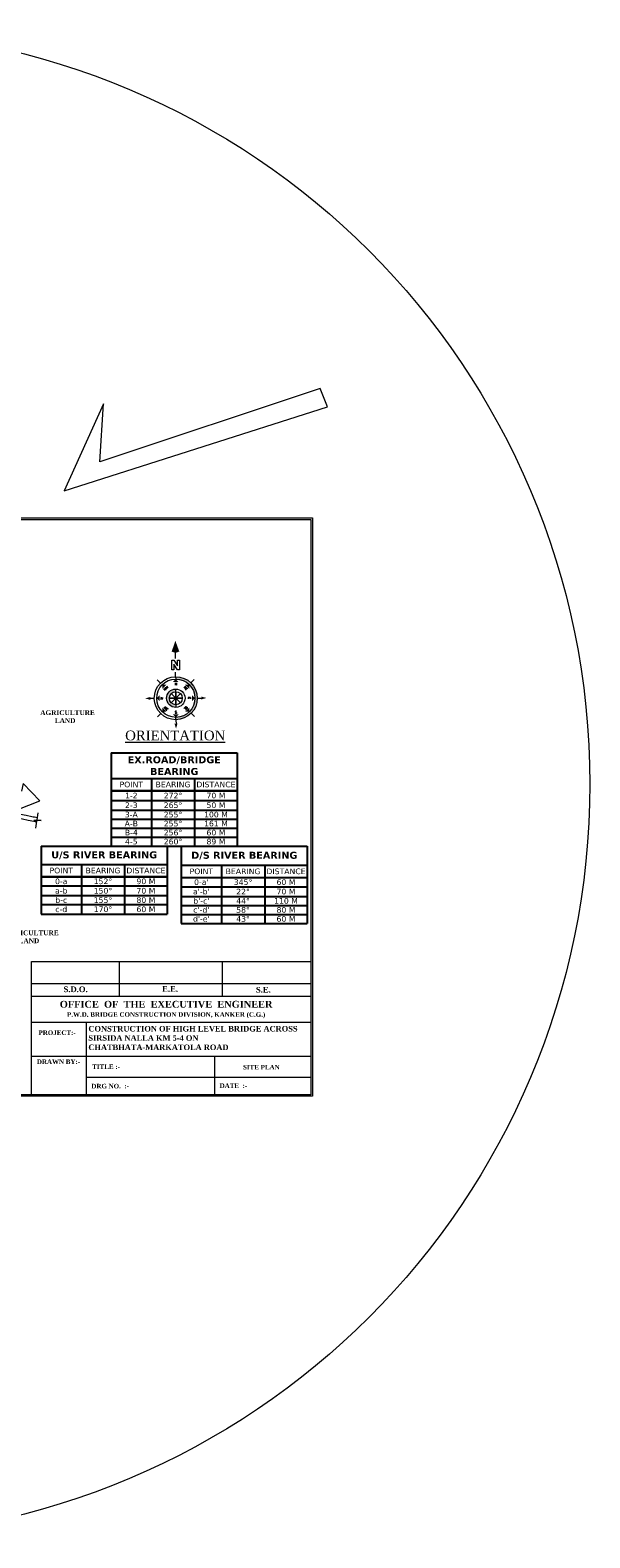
# Model space of a CAD drawing. Header units: metres. Extents: x -3839838688 to 844383267715, y -571436171822 to 78533580212.
# Tile 2 of 4: x -3830520454 to -3829815450, y -6734950725 to -6733051697. Entities that reach past the tile are written whole.
import ezdxf
from ezdxf.enums import TextEntityAlignment as Align

# ---------------------------------------------------------------- set-up
doc = ezdxf.new("R2010")
doc.units = ezdxf.units.M
doc.header["$MEASUREMENT"] = 0
for name, color, linetype in [('A-Anno-Note', 211, 'Continuous'), ('GROUND_LVL', 114, 'Continuous'), ('SECTION', 7, 'Continuous'), ('TEX', 6, 'Continuous'), ('TEXT', 221, 'Continuous')]:
    doc.layers.add(name, color=color, linetype=linetype)
doc.layers.add('DIMENTION', color=7, linetype='Continuous', lineweight=9)
doc.styles.add('ROMANS', font='romans.shx')
doc.styles.get("Standard").update_dxf_attribs({"font": 'verdana.ttf', "height": 4000})

# ---------------------------------------------------------------- blocks, each defined once
blk = doc.blocks.new('Anno_North_J_Metric')
at = {"linetype": 'ByBlock', "lineweight": -2}
h = blk.add_hatch(color=0, dxfattribs=at)
h.paths.add_polyline_path([(-4.17, 0), (-4.68, 0, 1), (4.68, 0), (4.17, 0, -1)])
h.paths.add_polyline_path([(1.41, 0), (2, 0, 1), (-2, 0), (-1.41, 0, -1)])
at = {"color": 0, "linetype": 'ByBlock', "lineweight": -2}
for p, q in [((-3.31, 3.31), (-4.01, 4.01)), ((0, 4.68), (0, 5.67)), ((3.31, 3.31), (4.01, 4.01)), ((-4.68, 0), (-5.67, 0)), ((-4.68, 0), (-4.17, 0)), ((-1.41, 0), (-2, 0)), ((-1.41, 0), (1.41, 0)), ((1.41, 0), (-1.41, 0)), ((-1, 1), (1, -1)), ((-1, -1), (1, 1)), ((1, -1), (-1, 1)), ((1, 1), (-1, -1)), ((0, 1.41), (0, -1.41)), ((0, -1.41), (0, 1.41)), ((1.41, 0), (2, 0)), ((4.68, 0), (4.17, 0)), ((4.68, 0), (5.67, 0)), ((6.17, 0.4), (6.17, 0.82)), ((6.17, 0.82), (8.27, 0.82)), ((7.43, 0.4), (6.17, 0.4)), ((6.17, -0.44), (7.43, 0.4)), ((8.27, 0.4), (7.01, -0.44)), ((8.27, 0.82), (8.27, 0.4)), ((8.67, 0), (9.83, 0)), ((6.17, -0.86), (6.17, -0.44)), ((8.27, -0.86), (6.17, -0.86)), ((7.01, -0.44), (8.27, -0.44)), ((8.27, -0.44), (8.27, -0.86)), ((-3.31, -3.31), (-4.01, -4.01)), ((0, -4.68), (0, -5.67)), ((3.31, -3.31), (4.01, -4.01))]:
    blk.add_line(p, q, dxfattribs=at)
for radius in [4.68, 4.17, 2, 1.41]:
    blk.add_circle((0, 0), radius, dxfattribs=at)
for points in [[(-0.33, 5.5), (0, 5.67), (0, 6.67)], [(0, 6.67), (0.33, 5.5), (0, 5.67)], [(0, 4.17), (0.67, 3.5), (-0.67, 3.5)], [(-6.67, 0), (-5.5, 0.33), (-5.67, 0)], [(-5.5, -0.33), (-5.67, 0), (-6.67, 0)], [(-4.17, 0), (-3.5, 0.67), (-3.5, -0.67)], [(-2.95, 2.95), (-2, 2.95), (-2.95, 2)], [(2.95, 2.95), (2.95, 2), (2, 2.95)], [(4.17, 0), (3.5, -0.67), (3.5, 0.67)], [(12.5, 0), (10.17, 0.83), (9.83, 0)], [(9.83, 0), (10.17, -0.83), (12.5, 0)], [(-2.95, -2.95), (-2.95, -2), (-2, -2.95)], [(2.95, -2.95), (2, -2.95), (2.95, -2)], [(0, -4.17), (-0.67, -3.5), (0.67, -3.5)], [(0, -6.67), (-0.33, -5.5), (0, -5.67)], [(0.33, -5.5), (0, -5.67), (0, -6.67)]]:
    blk.add_solid(points, dxfattribs=at)
at = {"color": 0, "linetype": 'ByBlock', "lineweight": -2, "style": 'ROMANS'}
blk.add_text('W', height=0.5, dxfattribs=at).set_placement((0, 2.83), align=Align.CENTER)
for s, rotation, p in [('S', 270, (-3.33, 0)), ('SW', 45, (-2, 2)), ('NW', 315, (2, 2)), ('N', 270, (2.83, 0)), ('SE', 135, (-2, -2)), ('E', 180, (0, -2.67)), ('NE', 225, (2, -2))]:
    blk.add_text(s, height=0.5, rotation=rotation, dxfattribs=at).set_placement(p, align=Align.CENTER)
blk = doc.blocks.new('*T279')
at = {"layer": 'SECTION', "color": 0, "linetype": 'ByBlock', "lineweight": -2, "ltscale": 20, "transparency": 16777216}
for p, q in [((0, 0), (158736, 0)), ((0, 0), (0, -117339)), ((158736, 0), (158736, -117339)), ((0, -32094), (158736, -32094)), ((50562, -32094), (50562, -117339)), ((105074, -32094), (105074, -117339)), ((0, -47378), (158736, -47378)), ((0, -47555), (158736, -47555)), ((0, -59777), (158736, -59777)), ((0, -71999), (158736, -71999)), ((0, -83334), (158736, -83334)), ((0, -94669), (158736, -94669)), ((0, -106004), (158736, -106004)), ((0, -117339), (158736, -117339))]:
    blk.add_line(p, q, dxfattribs=at)
at = {"layer": 'SECTION', "color": 0, "linetype": 'Continuous', "lineweight": 9, "ltscale": 20, "transparency": 16777216}
for s, insert, char_height, width, attachment_point in [('{\\fVerdana|b1|i0|c0|p34;\\C7;EX.ROAD/BRIDGE BEARING}', (79368, -16047), 8855.05, 158735.37, 5), ('{\\C7;POINT}', (25281, -39736), 7084.04, 50562.14, 5), ('{\\C7;BEARING}', (77818, -39736), 7084.04, 54511.39, 5), ('{\\C7;DISTANCE}', (131905, -39736), 7084.04, 53661.41, 5), ('hh', (25281, -47378), 0.319, 50562.14, 2), ('1-2', (25281, -53666), 7084, 50562.14, 5), ('hh', (77818, -47378), 0.319, 54511.39, 2), ('272%%D', (77818, -53666), 7084, 54511.39, 5), ('70 M', (131905, -53666), 7084, 53661.41, 5), ('3-A', (25281, -77666), 7084, 50562.14, 5), ('2-3', (25281, -65888), 7084, 50562.14, 5), ('265%%D', (77818, -65888), 7084, 54511.39, 5), ('255%%D', (77818, -77666), 7084, 54511.39, 5), ('100 M', (131905, -77666), 7084, 53661.41, 5), ('50 M', (131905, -65888), 7084, 53661.41, 5), ('A-B', (25281, -89002), 7084, 50562.14, 5), ('255%%D', (77818, -89002), 7084, 54511.39, 5), ('{\\C1;161} M', (131905, -89002), 7084.04, 53661.41, 5), ('4-5', (25281, -111672), 7084, 50562.14, 5), ('B-4', (25281, -100337), 7084, 50562.14, 5), ('256%%D', (77818, -100337), 7084, 54511.39, 5), ('260%%D', (77818, -111672), 7084, 54511.39, 5), ('89 M', (131905, -111672), 7084, 53661.41, 5), ('60 M', (131905, -100337), 7084, 53661.41, 5)]:
    blk.add_mtext(s, dxfattribs=dict(at, insert=insert, char_height=char_height, width=width, attachment_point=attachment_point))
blk = doc.blocks.new('*T280')
at = {"layer": 'SECTION', "color": 0, "linetype": 'ByBlock', "lineweight": -2, "ltscale": 20, "transparency": 16777216}
for p, q in [((0, 0), (158736, 0)), ((0, 0), (0, -85503)), ((158736, 0), (158736, -85503)), ((0, -23168), (158736, -23168)), ((50562, -23168), (50562, -85503)), ((105074, -23168), (105074, -85503)), ((0, -38452), (158736, -38452)), ((0, -38629), (158736, -38629)), ((0, -50152), (158736, -50152)), ((0, -62374), (158736, -62374)), ((0, -73709), (158736, -73709)), ((0, -85503), (158736, -85503))]:
    blk.add_line(p, q, dxfattribs=at)
at = {"layer": 'SECTION', "color": 0, "linetype": 'Continuous', "lineweight": 9, "ltscale": 20, "transparency": 16777216}
for s, insert, char_height, width, attachment_point in [('{\\fVerdana|b1|i0|c0|p34;\\C7;U/S RIVER BEARING }', (79368, -11584), 8855.05, 158735.37, 5), ('{\\C7;POINT}', (25281, -30810), 7084.04, 50562.14, 5), ('{\\C7;BEARING}', (77818, -30810), 7084.04, 54511.39, 5), ('{\\C7;DISTANCE}', (131905, -30810), 7084.04, 53661.41, 5), ('hh', (25281, -38452), 0.319, 50562.14, 2), ('a-b', (25281, -56263), 7084, 50562.14, 5), ('0-a', (25281, -44391), 7084, 50562.14, 5), ('hh', (77818, -38452), 0.319, 54511.39, 2), ('152%%D', (77818, -44391), 7084, 54511.39, 5), ('150%%D', (77818, -56263), 7084, 54511.39, 5), ('90 M', (131905, -44391), 7084, 53661.41, 5), ('70 M', (131905, -56263), 7084, 53661.41, 5), ('c-d', (25281, -79606), 7084, 50562.14, 5), ('b-c', (25281, -68041), 7084, 50562.14, 5), ('155%%D', (77818, -68041), 7084, 54511.39, 5), ('170%%D', (77818, -79606), 7084, 54511.39, 5), ('80 M', (131905, -68041), 7084, 53661.41, 5), ('60 M', (131905, -79606), 7084, 53661.41, 5)]:
    blk.add_mtext(s, dxfattribs=dict(at, insert=insert, char_height=char_height, width=width, attachment_point=attachment_point))
blk = doc.blocks.new('*T281')
at = {"layer": 'SECTION', "color": 0, "linetype": 'ByBlock', "lineweight": -2, "ltscale": 20, "transparency": 16777216}
for p, q in [((0, 0), (158736, 0)), ((0, 0), (0, -97402)), ((158736, 0), (158736, -97402)), ((0, -24192), (158736, -24192)), ((50562, -24192), (50562, -97402)), ((105074, -24192), (105074, -97402)), ((0, -39476), (158736, -39476)), ((0, -39653), (158736, -39653)), ((0, -51175), (158736, -51175)), ((0, -63397), (158736, -63397)), ((0, -74732), (158736, -74732)), ((0, -86067), (158736, -86067)), ((0, -97402), (158736, -97402))]:
    blk.add_line(p, q, dxfattribs=at)
at = {"layer": 'SECTION', "color": 0, "linetype": 'Continuous', "lineweight": 9, "ltscale": 20, "transparency": 16777216}
for s, insert, char_height, width, attachment_point in [('{\\fVerdana|b1|i0|c0|p34;\\C7;D/S RIVER BEARING }', (79368, -12096), 8855.05, 158735.37, 5), ('{\\C7;POINT}', (25281, -31834), 7084.04, 50562.14, 5), ('{\\C7;BEARING}', (77818, -31834), 7084.04, 54511.39, 5), ('{\\C7;DISTANCE}', (131905, -31834), 7084.04, 53661.41, 5), ('hh', (25281, -39476), 0.319, 50562.14, 2), ("a'-b'", (25281, -57286), 7084, 50562.14, 5), ("0-a'", (25281, -45414), 7084, 50562.14, 5), ('hh', (77818, -39476), 0.319, 54511.39, 2), ('345%%D', (77818, -45414), 7084, 54511.39, 5), ('22%%D', (77818, -57286), 7084, 54511.39, 5), ('70 M', (131905, -57286), 7084, 53661.41, 5), ('60 M', (131905, -45414), 7084, 53661.41, 5), ("c'-d'", (25281, -80400), 7084, 50562.14, 5), ("b'-c'", (25281, -69065), 7084, 50562.14, 5), ('44%%D', (77818, -69065), 7084, 54511.39, 5), ('58%%D', (77818, -80400), 7084, 54511.39, 5), ('110 M', (131905, -69065), 7084, 53661.41, 5), ('80 M', (131905, -80400), 7084, 53661.41, 5), ("d'-e'", (25281, -91735), 7084, 50562.14, 5), ('43%%D', (77818, -91735), 7084, 54511.39, 5), ('60 M', (131905, -91735), 7084, 53661.41, 5)]:
    blk.add_mtext(s, dxfattribs=dict(at, insert=insert, char_height=char_height, width=width, attachment_point=attachment_point))

msp = doc.modelspace()

# ---------------------------------------------------------------- linework, layer by layer
at = {"layer": 'DIMENTION', "color": 7, "linetype": 'Continuous', "lineweight": 9, "ltscale": 20}
msp.add_lwpolyline([(-3830534150.478979, -6734023965.92979), (-3830536151.134301, -6734033382.62129), (-3830508221.554143, -6734022224.897475), (-3830529202.287763, -6734000675.766019), (-3830531202.943085, -6734010092.457507)], dxfattribs=at)
at = {"layer": 'GROUND_LVL', "color": 7, "linetype": 'Continuous', "lineweight": 9}
for p, q in [((-3830518760.378898, -6734224874.041864), (-3830166820, -6734224874.041862)), ((-3830518760.378898, -6734268354.500628), (-3830518760.378898, -6734224874.041864)), ((-3830408192.985851, -6734224874.041862), (-3830408192.985886, -6734268354.500628)), ((-3830278457.175592, -6734224874.041862), (-3830278457.175626, -6734268354.500628)), ((-3830518760.378898, -6734252424.574997), (-3830166820, -6734252424.574997)), ((-3830518760.378898, -6734268354.500628), (-3830166820, -6734268354.500628)), ((-3830518760.378898, -6734392570), (-3830518760.378898, -6734268354.500628)), ((-3830518760.378898, -6734301222.348085), (-3830166820, -6734301222.348085)), ((-3830449777.944621, -6734301222.348085), (-3830449777.944621, -6734392570.000002)), ((-3830518760.378898, -6734343973.69615), (-3830166820, -6734343973.69615)), ((-3830288302.456232, -6734345208.09807), (-3830288302.456232, -6734357387.188396)), ((-3830288302.456232, -6734357387.188396), (-3830288302.456232, -6734392570.000002)), ((-3830449777.944637, -6734370348.986414), (-3830166820, -6734370348.986414))]:
    msp.add_line(p, q, dxfattribs=at)
at = {"layer": 'SECTION', "lineweight": 13, "ltscale": 20}
for p, q in [((-3830155260, -6733502880), (-3830432564.231441, -6733595557.260389)), ((-3830145920, -6733526020), (-3830155260, -6733502880)), ((-3830428010, -6733522160), (-3830477480, -6733632040)), ((-3830477480, -6733632040), (-3830145920, -6733526020)), ((-3830432564.231441, -6733595557.260389), (-3830428010, -6733522160))]:
    msp.add_line(p, q, dxfattribs=at)
at = {"layer": 'SECTION', "linetype": 'Continuous', "lineweight": 9, "ltscale": 20}
for p, q in [((-3830510940, -6734037690), (-3830512210, -6734046180)), ((-3830512210, -6734046180), (-3830506651.954962, -6734047011.415453)), ((-3830506651.954962, -6734047011.415453), (-3830515860, -6734047011.415453)), ((-3830515860, -6734047011.415453), (-3830512495.506575, -6734048088.622691)), ((-3830512495.506575, -6734048088.622691), (-3830513680, -6734056830)), ((-3830166820, -6734224874.041862), (-3830166820, -6734392570))]:
    msp.add_line(p, q, dxfattribs=at)
at = {"layer": 'SECTION', "color": 7, "linetype": 'Continuous', "lineweight": 9, "ltscale": 20}
for p, q in [((-3830347811.897659, -6734088296.369291), (-3830347811.897659, -6734079441.315998)), ((-3830347811.897659, -6734079441.316), (-3830347811.897659, -6734088296.369291)), ((-3830330101.791074, -6734079441.316), (-3830330101.791074, -6734088296.369291))]:
    msp.add_line(p, q, dxfattribs=at)
at = {"layer": 'SECTION', "linetype": 'Continuous', "lineweight": 9, "ltscale": 20}
for points in [[(-3831235690, -6733666100), (-3830164820, -6733666100), (-3830164820, -6734394570), (-3831235690, -6734394570)], [(-3831233690, -6733668100), (-3830166820, -6733668100), (-3830166820, -6734392570), (-3831233690, -6734392570)]]:
    msp.add_lwpolyline(points, close=True, dxfattribs=at)
at = {"layer": 'SECTION', "lineweight": 13, "ltscale": 20}
msp.add_circle((-3830764964.247358, -6734001210.936184), 949513.803704, dxfattribs=at)
at = {"layer": 'SECTION', "linetype": 'Continuous', "lineweight": 9, "ltscale": 20}
for points, knots in [([(-3831186156.81312, -6734124868.967853), (-3831184917.330901, -6734124070.491384), (-3831176569.882668, -6734118927.059548), (-3831158398.151506, -6734111275.877737), (-3831126538.342643, -6734102745.472763), (-3831089360.420636, -6734093419.351772), (-3831048003.134254, -6734085190.123194), (-3830975825.592653, -6734061046.788179), (-3830900575.210383, -6734048058.500417), (-3830826607.672282, -6734019316.79887), (-3830786838.289763, -6734012611.656898), (-3830748653.880578, -6734008825.251068), (-3830714032.377311, -6734003659.429379), (-3830670553.452644, -6734008747.484122), (-3830623602.657453, -6734016033.955149), (-3830571784.640816, -6734030840.168592), (-3830535078.006911, -6734038702.117144), (-3830513923.120959, -6734042989.300515), (-3830511797.072105, -6734043419.56076)], [179978.4343883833, 179978.4343883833, 179978.4343883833, 179978.4343883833, 184404.6266654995, 209419.5708973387, 238628.9213334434, 283362.0970337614, 324406.1481320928, 364965.6902345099, 511393.407492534, 552081.6843386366, 602382.8545188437, 631606.8048717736, 667405.2880266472, 706793.0163137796, 762097.9525014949, 809973.1023952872, 868205.6267193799, 874711.3845726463, 874711.3845726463, 874711.3845726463, 874711.3845726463]), ([(-3831182361.16194, -6734130111.758604), (-3831181554.861627, -6734129608.907411), (-3831173614.193997, -6734124806.123622), (-3831155929.765397, -6734117360.119867), (-3831124069.956534, -6734108829.714893), (-3831086892.034526, -6734099503.593903), (-3831045534.748145, -6734091274.365324), (-3830973357.206543, -6734067131.03031), (-3830898106.824274, -6734054142.742547), (-3830824139.286172, -6734025401.041), (-3830784369.903654, -6734018695.899029), (-3830746185.494468, -6734014909.493198), (-3830711563.991201, -6734009743.671509), (-3830668085.066535, -6734014831.726253), (-3830621134.271343, -6734022118.197279), (-3830569316.254707, -6734036924.410723), (-3830533696.478525, -6734044553.572484), (-3830513633.797283, -6734048631.295387), (-3830512597.531005, -6734048841.547131)], [181551.2362429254, 181551.2362429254, 181551.2362429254, 181551.2362429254, 184404.6266654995, 209419.5708973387, 238628.9213334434, 283362.0970337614, 324406.1481320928, 364965.6902345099, 511393.407492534, 552081.6843386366, 602382.8545188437, 631606.8048717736, 667405.2880266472, 706793.0163137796, 762097.9525014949, 809973.1023952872, 868205.6267193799, 871376.9797171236, 871376.9797171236, 871376.9797171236, 871376.9797171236])]:
    msp.add_open_spline(points, degree=3, knots=knots, dxfattribs=at)

# ---------------------------------------------------------------- block references
for name, p in [('*T279', (-3830418324.633902, -6733962115.467131)), ('*T280', (-3830506547.476732, -6734079454.648001)), ('*T281', (-3830330101.791074, -6734079441.316))]:
    msp.add_blockref(name, p)
at = {"layer": 'A-Anno-Note', "color": 6, "linetype": 'Continuous', "lineweight": 9, "xscale": 5784.159907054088, "yscale": 5784.159416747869, "zscale": 5784.159419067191, "rotation": 90.42489494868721}
msp.add_blockref('Anno_North_J_Metric', (-3830336973.00292, -6733893143.219536), dxfattribs=at)

# ---------------------------------------------------------------- texts
at = {"layer": 'TEX', "color": 7, "linetype": 'Continuous', "lineweight": 9}
for s, insert, char_height, width, attachment_point in [('\\pxt11;{\\fTimes New Roman|b1|i0|c0|p18;\\C7;AGRICULTURE\\P        LAND}', (-3830507710, -6733908398.265896), 6000, 46800.33745727, 1), ('\\pxt11;{\\fTimes New Roman|b1|i0|c0|p18;\\C7;AGRICULTURE\\P        LAND}', (-3830553300, -6734185698.265896), 6000, 46800.33745727, 1), ('{\\fTimes New Roman|b1|i0|c0|p18;E.E.}', (-3830354163.972704, -6734255717.794136), 7190.83415653, 49992.9801231, 1), ('{\\fTimes New Roman|b1|i0|c0|p18;S.D.O.}', (-3830478397.858055, -6734256204.103796), 7190.83415653, 49992.9801231, 1), ('{\\fTimes New Roman|b1|i0|c0|p18;OFFICE  OF  THE  EXECUTIVE  ENGINEER\\P\\H0.6667x;P.W.D. BRIDGE CONSTRUCTION DIVISION, KANKER (C.G.)}', (-3830349173.239359, -6734274326.679869), 8629.00098783, 275215.24419825, 2), ('{\\fTimes New Roman|b1|i0|c0|p18;S.E.}', (-3830236038.953263, -6734256801.702972), 7190.83415653, 49992.9801231, 1), ('{\\fTimes New Roman|b1|i0|c0|p18;PROJECT:-}', (-3830509903.403133, -6734311616.763052), 5752.66732522, 80277.89725673, 1), ('{\\fTimes New Roman|b1|i0|c0|p18;CONSTRUCTION OF HIGH LEVEL BRIDGE ACROSS SIRSIDA NALLA KM 5-4 ON CHATBHATA-MARKATOLA ROAD              }', (-3830447110.255071, -6734306008.285096), 7000, 280250.53648896, 1), ('{\\fTimes New Roman|b1|i0|c0|p18;DRAWN BY:-}', (-3830511922.607355, -6734348134.979767), 5752.66732522, 80277.89725673, 1), ('{\\fTimes New Roman|b1|i0|c0|p18;TITLE :-}', (-3830442248.522855, -6734354476.758177), 5752.66732522, 80277.89725673, 1), ('{\\fTimes New Roman|b1|i0|c0|p18;SITE PLAN}', (-3830252305.136231, -6734355014.127611), 5752.66732522, 258857.94903358, 1), ('{\\fTimes New Roman|b1|i0|c0|p18;DRG NO.  :-    }', (-3830443327.022342, -6734378848.532606), 5752.66732522, 212934.40577634, 1), ('{\\fTimes New Roman|b1|i0|c0|p18;DATE  :-   }', (-3830281748.265362, -6734378310.551907), 5752.66732522, 80277.89725673, 1)]:
    msp.add_mtext(s, dxfattribs=dict(at, insert=insert, char_height=char_height, width=width, attachment_point=attachment_point))
at = {"layer": 'TEXT', "color": 6, "linetype": 'Continuous', "lineweight": 9, "insert": (-3830337741.050197, -6733933894.938755), "char_height": 12313.64205125, "attachment_point": 2}
msp.add_mtext('{\\fTimes New Roman Baltic|b0|i0|c0|p18;\\LORIENTATION}', dxfattribs=at)

doc.saveas('drawing.dxf')
